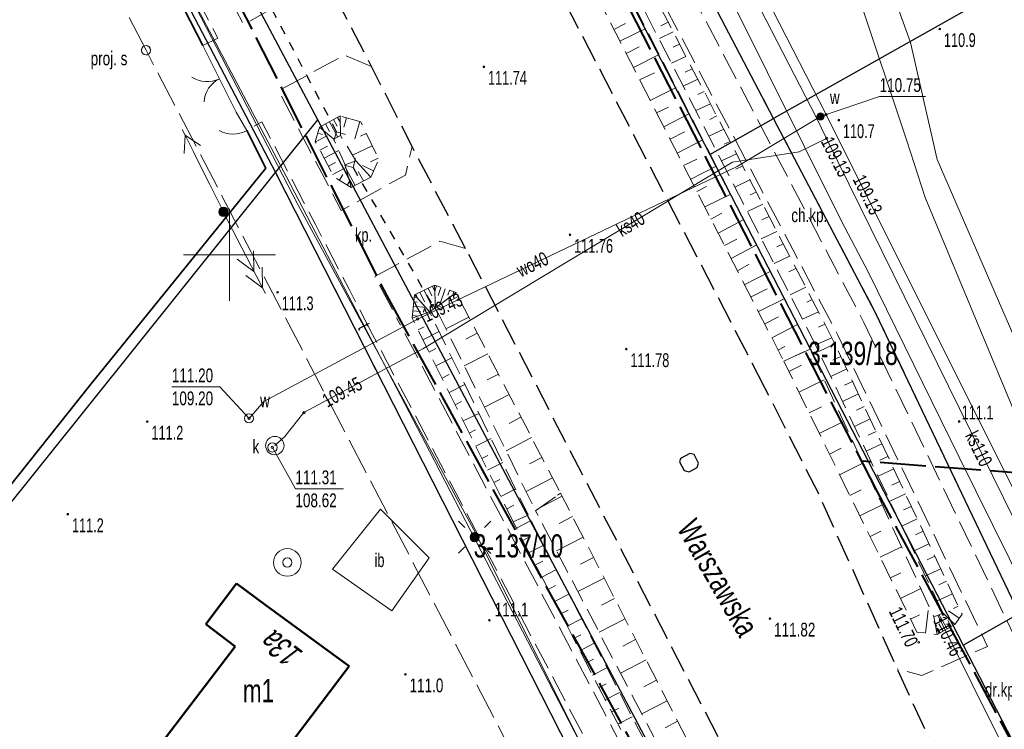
# Model space of a CAD drawing. Header units: metres. Extents: x 7531673 to 7533164, y 5721297 to 5724010.
# Tile 5 of 58: x 7533039 to 7533092, y 5721374 to 5721413. Entities that reach past the tile are written whole.
import ezdxf
from ezdxf.enums import TextEntityAlignment as Align

# ---------------------------------------------------------------- set-up
doc = ezdxf.new("R2010")
doc.units = ezdxf.units.M
for name, pattern in [('11', [3, 2.5, -0.5]), ('3_EGBB01', [0]), ('4_1', [0]), ('4_SUBP02_05', [0]), ('4_SUPE_01', [0]), ('4_SUPE_P_01', [2.5, 2, -0.5]), ('4_SUPK_01', [0]), ('4_SUPT_01', [0]), ('4_SUPW_01', [0]), ('GDE', [0]), ('GUK', [2, 1.5, -0.5]), ('GUZ', [1, 0.5, -0.5]), ('L_0_05', [1.75, 1.25, -0.5]), ('L_0_06', [2, 1.5, -0.5]), ('L_0_7E', [1, 0.5, -0.5])]:
    doc.linetypes.add(name, pattern=pattern)
doc.layers.get('0').update_dxf_attribs({"color": 252})
for name, color, linetype, lineweight in [('brama', 252, 'Continuous', 18), ('chodnik', 252, 'L_0_06', 18), ('Dzialki', 80, 'GDE', 30), ('EADTD_T_0', 252, 'Continuous', 25), ('EGBB_E_T_0', 252, 'Continuous', 25), ('EGBB_L_0', 252, '3_EGBB01', 50), ('furtka', 252, 'Continuous', 18), ('ib', 252, 'Continuous', 18), ('jezdnia', 252, 'L_0_06', 18), ('k', 252, 'Continuous', 18), ('kierunek_eN', 1, 'Continuous', 18), ('koj', 7, 'Continuous', 25), ('Kontury', 252, 'GUK', 18), ('KTCR_E_T_1', 252, 'Continuous', 15), ('KTJZ_E_T_0', 252, 'Continuous', 15), ('KTOK_L_4', 252, 'Continuous', 35), ('KTUL_E_T_0', 252, 'Continuous', 25), ('MPZP', 130, '11', 40), ('Numery_dzialek', 80, 'Continuous', 30), ('ogrodzenie', 7, 'L_0_15', 35), ('opis', 7, 'Continuous', 18), ('przepust', 252, 'L_0_7E', 35), ('RTPW_T_1', 252, 'Continuous', 15), ('skarpa', 252, 'L_0_05', 18), ('skarpa_nieumocniona', 252, 'L_0_05', 18), ('skarpa_umocniona', 252, 'Continuous', 18), ('SUBK_L_0', 24, '4_SUBP02_05', 18), ('SUPE_L_2', 240, '4_SUPE_01', 18), ('SUPE_L_3', 240, '4_SUPE_01', 18), ('SUPK_E_T_4', 24, 'Continuous', 15), ('SUPK_L_0', 24, '4_SUPK_01', 18), ('SUPK_L_4', 24, '4_SUPK_01', 18), ('SUPM_E_T_0', 7, 'Continuous', 15), ('SUPM_T_0', 7, 'Continuous', 15), ('SUPP_L_2', 240, '4_SUPE_P_01', 18), ('SUPT_E_T_0', 30, 'Continuous', 15), ('SUPT_L_0', 30, '4_SUPT_01', 18), ('SUPW_E_T_0', 150, 'Continuous', 15), ('SUPW_L_0', 150, '4_SUPW_01', 18), ('SUSM_T_3', 252, 'Continuous', 18), ('SUTK_T_0', 252, 'Continuous', 18), ('SUTW_T_0', 150, 'Continuous', 18), ('SUUK_E_T_3', 7, 'Continuous', 15), ('SUUK_T_4', 7, 'Continuous', 18), ('SUUW_E_T_10', 150, 'Continuous', 15), ('SUUW_E_T_5', 7, 'Continuous', 15), ('SUUW_T_1', 7, 'Continuous', 18), ('SUUW_T_3', 150, 'Continuous', 18), ('SUUW_T_7', 7, 'Continuous', 18), ('Uzytki', 252, 'GUZ', 18), ('wysokosci_naturalne', 7, 'Continuous', 18), ('wysokosci_sztuczne', 7, 'Continuous', 18)]:
    doc.layers.add(name, color=color, linetype=linetype, lineweight=lineweight)
doc.layers.add('przewód elektroenergetyczny niskiego napięcia (linia) - symbol', color=252, linetype='Continuous')
doc.styles.get("Standard").update_dxf_attribs({"font": 'arial.ttf'})
doc.linetypes.add('L_0_15', pattern='A,0.375,0.75,0.75,0.75,0.75,0.75,[1,113 e2 pomiar.shx,S=0.05,R=0,X=0,Y=0],0.75,0.75,0.75,0.75,0.375', length=7.5)

# ---------------------------------------------------------------- blocks, each defined once
blk = doc.blocks.new('2_RTPW02')
at = {"linetype": 'Continuous'}
blk.add_circle((0, 0), 0.045, dxfattribs=at)
blk = doc.blocks.new('4_SUSM_P_01')
at = {"linetype": 'Continuous'}
for start, end in [(149.4064, 210.4809), (30.0857, 90.1805), (269.3333, 330.3412)]:
    blk.add_arc((0, 0), 0.25, start, end, dxfattribs=at)
blk = doc.blocks.new('4_SUSM04_01')
at = {"linetype": 'Continuous'}
blk.add_circle((0, 0), 0.25, dxfattribs=at)
blk = doc.blocks.new('4_SUPS01_05')
at = {"linetype": 'Continuous'}
blk.add_circle((0, 0), 0.0625, dxfattribs=at)
blk = doc.blocks.new('4_SUPS01_08')
at = {"linetype": 'Continuous'}
blk.add_circle((0, 0), 0.0625, dxfattribs=at)
blk = doc.blocks.new('4_SUUS22_01')
at = {"linetype": 'Continuous'}
blk.add_circle((0, 0), 0.25, dxfattribs=at)
blk = doc.blocks.new('4_SUUS15_08')
at = {"linetype": 'Continuous'}
blk.add_circle((0, 0), 0.25, dxfattribs=at)
blk = doc.blocks.new('4_SUUS25')
at = {"linetype": 'Continuous'}
for radius in [0.2, 0.175, 0.15, 0.125, 0.1, 0.075, 0.05, 0.025, 0.00715]:
    blk.add_circle((0, 0), radius, dxfattribs=at)
blk = doc.blocks.new('4_SUUS13')
at = {"linetype": 'Continuous'}
for radius in [0.75, 0.25]:
    blk.add_circle((0, 0), radius, dxfattribs=at)
blk = doc.blocks.new('KTOK02_500')
at = {"color": 0, "linetype": 'Continuous', "lineweight": 13}
for centre, start, end in [((-3, 0), 0, 60.0184), ((3, 0), 119.9816, 180)]:
    blk.add_arc(centre, 3, start, end, dxfattribs=at)
blk = doc.blocks.new('KTOK04_500')
at = {"color": 0, "linetype": 'Continuous', "lineweight": 13}
blk.add_arc((3, 0), 3, 119.9816, 180, dxfattribs=at)
blk = doc.blocks.new('PE04')
at = {"color": 0, "linetype": 'Continuous', "lineweight": 13}
for p, q in [((0.65, 0), (0, 0)), ((0.65, 0), (1.65, 0)), ((1.65, 0), (2.65, 0)), ((2.65, 0), (3.65, 0)), ((3.65, 0), (4.65, 0)), ((4.65, 0), (3.784, 0.5)), ((4.65, 0), (3.784, -0.5)), ((4.65, 0), (5, 0))]:
    blk.add_line(p, q, dxfattribs=at)
blk = doc.blocks.new('PNN')
at = {"layer": 'przewód elektroenergetyczny niskiego napięcia (linia) - symbol', "color": 1, "linetype": 'Continuous', "lineweight": 18}
blk.add_blockref('PE04', (0, 0), dxfattribs=at)
blk = doc.blocks.new('L_0_7E_1')
at = {"color": 0, "linetype": 'Continuous', "lineweight": 13, "flags": 128}
for points in [[(0, 0), (-0.7, 0.7)], [(0, 0), (-0.7, -0.7)]]:
    blk.add_lwpolyline(points, dxfattribs=at)
blk = doc.blocks.new('L_0_7E_2')
at = {"color": 0, "linetype": 'Continuous', "lineweight": 13, "flags": 128}
for points in [[(0, 0), (-0.7, 0.7)], [(0, 0), (-0.7, -0.7)]]:
    blk.add_lwpolyline(points, dxfattribs=at)
blk = doc.blocks.new('SUSM04_01')
at = {"linetype": 'Continuous', "lineweight": 18, "true_color": 0xffffff}
blk.add_hatch(color=7, dxfattribs=at).paths.add_polyline_path([(0, -0.5, 1), (0, 0.5, 1)])
at = {"color": 0, "linetype": 'Continuous', "lineweight": 18}
blk.add_circle((0, 0), 0.5, dxfattribs=at)
blk = doc.blocks.new('RTPW01')
at = {"linetype": 'Continuous', "lineweight": 13}
blk.add_hatch(color=0, dxfattribs=at).paths.add_polyline_path([(0, -0.09, 1), (0, 0.09, 1)])
at = {"color": 0, "linetype": 'Continuous', "lineweight": 13}
blk.add_circle((0, 0), 0.0906, dxfattribs=at)
blk = doc.blocks.new('RTPW02')
at = {"linetype": 'Continuous', "lineweight": 13}
blk.add_hatch(color=0, dxfattribs=at).paths.add_polyline_path([(0, -0.09, 1), (0, 0.09, 1)])
at = {"color": 0, "linetype": 'Continuous', "lineweight": 13}
blk.add_circle((0, 0), 0.0906, dxfattribs=at)
blk = doc.blocks.new('SUSM01')
at = {"linetype": 'Continuous', "lineweight": 18, "true_color": 0xffffff}
blk.add_hatch(color=7, dxfattribs=at).paths.add_polyline_path([(0, -0.5, 1), (0, 0.5, 1)])
at = {"color": 0, "linetype": 'Continuous', "lineweight": 18, "flags": 128}
for points in [[(-1.06, 1.06), (-1.76, 1.76)], [(1.76, 1.76), (1.06, 1.06)], [(-1.74, -1.74), (-1.06, -1.06)], [(1.06, -1.06), (1.76, -1.76)]]:
    blk.add_lwpolyline(points, dxfattribs=at)
at = {"color": 0, "linetype": 'Continuous', "lineweight": 18}
blk.add_circle((0, 0), 0.5, dxfattribs=at)

msp = doc.modelspace()

# ---------------------------------------------------------------- linework, layer by layer
at = {"layer": 'brama', "color": 252, "linetype": 'Continuous', "lineweight": 18, "flags": 128}
msp.add_lwpolyline([(7533050.36, 5721407.76), (7533048.55, 5721411.38)], dxfattribs=at)
at = {"layer": 'chodnik', "color": 252, "lineweight": 18, "flags": 128}
for points in [[(7533034.84, 5721444.33), (7533036.18, 5721440.42), (7533050.77, 5721412.52), (7533054.3, 5721414.49), (7533054.78, 5721415.89)], [(7533048.55, 5721411.38), (7533049.37, 5721411.78), (7533034.8, 5721439.67), (7533032.51, 5721444.1)], [(7533071.27, 5721421.53), (7533084.49, 5721396.32), (7533084.49, 5721396.32), (7533084.49, 5721396.32)], [(7533069.95, 5721420.61), (7533083.07, 5721395.63), (7533083.07, 5721395.63), (7533083.07, 5721395.63)], [(7533057.73, 5721410.23), (7533056.25, 5721410.86), (7533052.68, 5721408.92), (7533056.08, 5721402.41), (7533059.57, 5721404.34), (7533059.93, 5721405.88)], [(7533057.78, 5721395.68), (7533056.52, 5721398.11), (7533054.68, 5721401.65), (7533051.77, 5721407.23), (7533050.94, 5721406.76)], [(7533062.84, 5721400.35), (7533061.43, 5721400.74), (7533057.91, 5721398.82), (7533059.2, 5721396.38)], [(7533094.98, 5721338.41), (7533094.53, 5721337.01), (7533091.24, 5721335.24), (7533084.43, 5721348.26), (7533073.4, 5721369.38), (7533059.2, 5721396.38)], [(7533083.07, 5721395.63), (7533091.21, 5721378.73), (7533087.63, 5721377.15), (7533086.3, 5721377.51)]]:
    msp.add_lwpolyline(points, dxfattribs=at)
at = {"layer": 'chodnik', "color": 252, "lineweight": 18}
for points in [[(7533084.49, 5721396.32), (7533092.62, 5721379.38), (7533094.8, 5721374.86), (7533095.51, 5721373.38), (7533097.69, 5721363.58), (7533100.71, 5721357.69), (7533102.04, 5721358.36), (7533105.76, 5721351.12), (7533104.44, 5721350.43), (7533106.72, 5721346), (7533116.27, 5721332.37), (7533119.699, 5721325.617)], [(7533099.687, 5721315.72), (7533092.67, 5721329.17), (7533089.87, 5721334.5), (7533083, 5721347.57), (7533071.98, 5721368.69), (7533057.78, 5721395.68)]]:
    msp.add_lwpolyline(points, dxfattribs=at)
at = {"layer": 'Dzialki'}
for p, q in [((7533054.81, 5721407.34), (7533035.93, 5721442.93)), ((7533033.86, 5721440.21), (7533052.5, 5721404.47)), ((7533120.367, 5721430.407), (7533079.58, 5721407.41)), ((7533079.58, 5721407.41), (7533068.79, 5721427.95)), ((7533066.17, 5721424.74), (7533076.12, 5721405.46)), ((7533052.5, 5721404.47), (7533054.81, 5721407.34)), ((7533074.52, 5721370.16), (7533054.81, 5721407.34)), ((7533076.12, 5721405.46), (7533079.58, 5721407.41)), ((7533085.14, 5721396.82), (7533079.58, 5721407.41)), ((7533076.12, 5721405.46), (7533089.88, 5721378.8)), ((7533023.77, 5721368.644), (7533052.5, 5721404.47)), ((7533052.5, 5721404.47), (7533071.68, 5721366.8)), ((7533092.92, 5721380.52), (7533085.14, 5721396.82)), ((7533089.88, 5721378.8), (7533092.92, 5721380.52)), ((7533089.88, 5721378.8), (7533093.56, 5721371.67))]:
    msp.add_line(p, q, dxfattribs=at)
at = {"layer": 'EGBB_L_0', "linetype": '3_EGBB01'}
for p, q in [((7533048.72, 5721379.94), (7533050.39, 5721382.14)), ((7533050.39, 5721382.14), (7533052, 5721380.96)), ((7533052, 5721380.96), (7533056.51, 5721377.66)), ((7533050.31, 5721378.73), (7533048.72, 5721379.94)), ((7533046.01, 5721373.07), (7533050.31, 5721378.73)), ((7533056.51, 5721377.66), (7533050.46, 5721369.69))]:
    msp.add_line(p, q, dxfattribs=at)
at = {"layer": 'furtka', "color": 252, "linetype": 'Continuous', "lineweight": 18, "flags": 128}
msp.add_lwpolyline([(7533050.94, 5721406.76), (7533050.36, 5721407.76)], dxfattribs=at)
at = {"layer": 'ib', "color": 252, "linetype": 'Continuous', "lineweight": 18, "flags": 128}
msp.add_lwpolyline([(7533058.21, 5721386.18), (7533055.6, 5721382.92), (7533058.83, 5721380.67), (7533060.86, 5721383.54)], close=True, dxfattribs=at)
at = {"layer": 'jezdnia', "color": 251, "lineweight": 30, "flags": 128}
for points in [[(7533062.84, 5721400.35), (7533059.93, 5721405.88), (7533057.73, 5721410.23), (7533054.78, 5721415.89), (7533041.92, 5721440.74)], [(7533079.11, 5721392.78), (7533079.11, 5721392.78), (7533065.83, 5721418.36), (7533065.83, 5721418.36), (7533065.83, 5721418.36)], [(7533093.28, 5721366.03), (7533089.86, 5721369.77), (7533089.21, 5721371.18), (7533086.3, 5721377.51), (7533082.01, 5721387.05), (7533079.11, 5721392.78)]]:
    msp.add_lwpolyline(points, dxfattribs=at)
at = {"layer": 'jezdnia', "color": 251, "lineweight": 30}
msp.add_lwpolyline([(7533105.156, 5721318.425), (7533104.35, 5721320.34), (7533098.76, 5721331.13), (7533094.98, 5721338.41), (7533088.62, 5721350.58), (7533077.48, 5721372.04), (7533062.84, 5721400.35)], dxfattribs=at)
at = {"layer": 'k', "linetype": 'Continuous', "lineweight": 18, "flags": 128}
for points in [[(7533050, 5721397.5), (7533050, 5721402.5)], [(7533047.5, 5721400), (7533052.5, 5721400)]]:
    msp.add_lwpolyline(points, dxfattribs=at)
at = {"layer": 'koj', "color": 251, "linetype": 'Continuous', "lineweight": 30, "flags": 128}
msp.add_lwpolyline([(7533075.02, 5721389.21), (7533074.52, 5721388.94), (7533074.46, 5721388.75), (7533074.72, 5721388.28), (7533074.98, 5721388.21), (7533075.43, 5721388.45), (7533075.5, 5721388.69), (7533075.26, 5721389.16)], close=True, dxfattribs=at)
at = {"layer": 'Kontury'}
for p, q in [((7533068.79, 5721427.95), (7533079.58, 5721407.41)), ((7533052.5, 5721404.47), (7533043.94, 5721420.88)), ((7533079.58, 5721407.41), (7533085.14, 5721396.82)), ((7533071.68, 5721366.8), (7533052.5, 5721404.47)), ((7533085.14, 5721396.82), (7533092.92, 5721380.52))]:
    msp.add_line(p, q, dxfattribs=at)
at = {"layer": 'KTOK_L_4'}
msp.add_line((7533042.4, 5721392.88), (7533037.98, 5721387.323), dxfattribs=at)
at = {"layer": 'MPZP'}
for points in [[(7533100.209, 5721359.276), (7533085.217, 5721387.131), (7533065.983, 5721424.632), (7533047.614, 5721463.173), (7533036.136, 5721484.73), (7533008.691, 5721536.768), (7533010.421, 5721539.277), (7533081.833, 5721504.077)], [(7533002.802, 5721408.38), (7533003.006, 5721408.6), (7533026.611, 5721439.22), (7533037.886, 5721438.575), (7533058.55, 5721397.779), (7533102.741, 5721317.23)], [(7533133.129, 5721406.009), (7533112.627, 5721394.465), (7533099.824, 5721387.63), (7533084.367, 5721388.789)]]:
    msp.add_lwpolyline(points, dxfattribs=at)
at = {"layer": 'ogrodzenie', "color": 252, "lineweight": 35, "flags": 128}
for points in [[(7533036.04, 5721412.04), (7533043.79, 5721420.67), (7533048.55, 5721411.38)], [(7533050.94, 5721406.76), (7533051.98, 5721404.72), (7533042.4, 5721392.88)]]:
    msp.add_lwpolyline(points, dxfattribs=at)
at = {"layer": 'przepust', "color": 24, "lineweight": 30, "flags": 128}
for points in [[(7533055.83, 5721406.68), (7533051.74, 5721414.44)], [(7533056.72, 5721404.75), (7533061, 5721397.33)]]:
    msp.add_lwpolyline(points, dxfattribs=at)
at = {"layer": 'skarpa', "color": 252, "lineweight": 18, "flags": 128}
for points in [[(7533069.07, 5721420.09), (7533069.77, 5721420.49), (7533082.75, 5721395.5), (7533081.86, 5721395.12), (7533081.86, 5721395.12)], [(7533067.52, 5721418.84), (7533068.73, 5721419.93), (7533081.56, 5721394.88), (7533080.13, 5721394.22), (7533080.13, 5721394.22)], [(7533061.21, 5721397.13), (7533062.32, 5721397.95), (7533068, 5721387.05), (7533066.64, 5721386.1), (7533066.64, 5721386.1)], [(7533059.94, 5721396.56), (7533060.88, 5721396.91), (7533066.24, 5721385.87), (7533065.43, 5721385.49), (7533065.43, 5721385.49)], [(7533081.86, 5721395.12), (7533082.75, 5721395.5), (7533089.82, 5721380.48), (7533089.42, 5721379.91), (7533088.79, 5721380.53)], [(7533080.13, 5721394.22), (7533081.56, 5721394.88), (7533088.29, 5721380.34), (7533088.46, 5721379.38), (7533087.37, 5721379.51)], [(7533091.5, 5721338.51), (7533092.4, 5721337.64), (7533093.08, 5721338.17), (7533087.19, 5721349.91), (7533076.07, 5721371.34), (7533068, 5721387.05), (7533066.64, 5721386.1), (7533074.86, 5721370.39), (7533086.01, 5721349.05)], [(7533090.5, 5721337.47), (7533091.34, 5721337.04), (7533091.17, 5721338.14), (7533085.58, 5721348.82), (7533074.4, 5721370.03), (7533066.24, 5721385.87), (7533065.43, 5721385.49), (7533073.69, 5721369.53), (7533084.87, 5721348.48)]]:
    msp.add_lwpolyline(points, close=True, dxfattribs=at)
at = {"layer": 'skarpa', "color": 252, "linetype": 'Continuous', "lineweight": 18}
for points in [[(7533070.894, 5721412.252), (7533071.524, 5721412.573)], [(7533071.226, 5721411.604), (7533072.636, 5721412.303)], [(7533073.849, 5721412.636), (7533073.441, 5721412.444)], [(7533074.122, 5721412.111), (7533073.372, 5721411.758)], [(7533071.568, 5721410.937), (7533072.268, 5721411.312)], [(7533074.468, 5721411.445), (7533074.127, 5721411.284)], [(7533071.955, 5721410.181), (7533073.359, 5721410.891)], [(7533074.814, 5721410.779), (7533074.029, 5721410.409)], [(7533075.16, 5721410.112), (7533074.769, 5721409.928)], [(7533072.297, 5721409.513), (7533073.096, 5721409.9)], [(7533075.455, 5721409.545), (7533074.662, 5721409.172)], [(7533072.877, 5721408.38), (7533074.278, 5721409.098)], [(7533075.801, 5721408.879), (7533075.463, 5721408.72)], [(7533073.219, 5721407.712), (7533073.865, 5721408.025)], [(7533076.147, 5721408.213), (7533075.352, 5721407.839)], [(7533073.606, 5721406.958), (7533075.004, 5721407.68)], [(7533076.493, 5721407.547), (7533076.105, 5721407.364)], [(7533076.866, 5721406.829), (7533076.059, 5721406.444)], [(7533073.948, 5721406.29), (7533074.732, 5721406.678)], [(7533074.339, 5721405.528), (7533075.74, 5721406.244)], [(7533077.212, 5721406.163), (7533076.884, 5721406.009)], [(7533074.68, 5721404.86), (7533075.401, 5721405.198)], [(7533077.558, 5721405.497), (7533076.743, 5721405.111)], [(7533075.05, 5721404.096), (7533076.451, 5721404.819)], [(7533077.903, 5721404.831), (7533077.526, 5721404.653)], [(7533075.409, 5721403.438), (7533075.93, 5721403.712)], [(7533078.293, 5721404.081), (7533077.473, 5721403.685)], [(7533075.833, 5721402.609), (7533077.248, 5721403.299)], [(7533078.638, 5721403.416), (7533078.304, 5721403.259)], [(7533078.984, 5721402.75), (7533078.152, 5721402.359)], [(7533076.174, 5721401.943), (7533076.768, 5721402.273)], [(7533079.33, 5721402.084), (7533078.945, 5721401.903)], [(7533076.562, 5721401.187), (7533077.954, 5721401.92)], [(7533079.755, 5721401.266), (7533078.911, 5721400.877)], [(7533076.904, 5721400.519), (7533077.579, 5721400.863)], [(7533077.276, 5721399.809), (7533078.66, 5721400.542)], [(7533080.102, 5721400.599), (7533079.76, 5721400.438)], [(7533080.448, 5721399.933), (7533079.6, 5721399.532)], [(7533077.609, 5721399.137), (7533078.242, 5721399.495)], [(7533077.986, 5721398.376), (7533079.399, 5721399.1)], [(7533080.794, 5721399.267), (7533080.401, 5721399.082)], [(7533081.327, 5721398.24), (7533080.47, 5721397.833)], [(7533078.32, 5721397.704), (7533079.22, 5721398.16)], [(7533078.765, 5721396.926), (7533080.156, 5721397.621)], [(7533081.672, 5721397.575), (7533081.381, 5721397.438)], [(7533082.018, 5721396.909), (7533081.153, 5721396.501)], [(7533063.011, 5721396.623), (7533061.773, 5721395.987)], [(7533079.098, 5721396.254), (7533079.838, 5721396.628)], [(7533079.475, 5721395.494), (7533080.879, 5721396.21)], [(7533082.364, 5721396.242), (7533082.023, 5721396.082)], [(7533060.254, 5721395.928), (7533060.58, 5721396.097)], [(7533060.52, 5721395.391), (7533061.399, 5721395.842)], [(7533063.471, 5721395.741), (7533062.848, 5721395.421)], [(7533060.853, 5721394.719), (7533061.224, 5721394.911)], [(7533064.049, 5721394.633), (7533062.764, 5721393.973)], [(7533079.809, 5721394.822), (7533080.187, 5721395.018)], [(7533061.225, 5721393.97), (7533062.091, 5721394.415)], [(7533061.558, 5721393.298), (7533061.947, 5721393.499)], [(7533064.628, 5721393.521), (7533064.015, 5721393.206)], [(7533061.942, 5721392.523), (7533062.797, 5721392.962)], [(7533065.206, 5721392.412), (7533063.87, 5721391.726)], [(7533062.275, 5721391.851), (7533062.613, 5721392.026)], [(7533062.706, 5721390.982), (7533063.56, 5721391.39)], [(7533065.848, 5721391.18), (7533065.2, 5721390.848)], [(7533063.039, 5721390.312), (7533063.385, 5721390.491)], [(7533063.389, 5721389.605), (7533064.22, 5721390.032)], [(7533066.425, 5721390.072), (7533065.036, 5721389.359)], [(7533063.722, 5721388.934), (7533064.041, 5721389.099)], [(7533064.035, 5721388.303), (7533064.854, 5721388.724)], [(7533066.987, 5721388.994), (7533066.32, 5721388.652)], [(7533064.368, 5721387.631), (7533064.704, 5721387.805)], [(7533067.564, 5721387.886), (7533066.129, 5721387.148)], [(7533064.745, 5721386.871), (7533065.552, 5721387.287)], [(7533065.079, 5721386.199), (7533065.457, 5721386.395)]]:
    msp.add_lwpolyline(points, dxfattribs=at)
at = {"layer": 'skarpa', "color": 252, "linetype": 'Continuous', "lineweight": 18, "flags": 128}
for points in [[(7533062.434, 5721397.732), (7533061.92, 5721397.468)], [(7533082.91, 5721395.161), (7533082.036, 5721394.749)], [(7533080.403, 5721393.666), (7533081.103, 5721394.01)], [(7533083.229, 5721394.482), (7533082.793, 5721394.277)], [(7533083.549, 5721393.804), (7533082.68, 5721393.395)], [(7533080.955, 5721392.544), (7533082.328, 5721393.22)], [(7533083.868, 5721393.125), (7533083.435, 5721392.921)], [(7533084.187, 5721392.446), (7533083.323, 5721392.04)], [(7533081.507, 5721391.423), (7533082.18, 5721391.754)], [(7533084.507, 5721391.768), (7533084.076, 5721391.565)], [(7533082.059, 5721390.301), (7533083.379, 5721390.951)], [(7533084.826, 5721391.089), (7533083.967, 5721390.685)], [(7533085.146, 5721390.411), (7533084.717, 5721390.209)], [(7533085.465, 5721389.732), (7533084.61, 5721389.33)], [(7533082.611, 5721389.18), (7533083.257, 5721389.498)], [(7533083.163, 5721388.058), (7533084.429, 5721388.681)], [(7533085.784, 5721389.053), (7533085.358, 5721388.853)], [(7533086.104, 5721388.375), (7533085.254, 5721387.975)], [(7533086.423, 5721387.696), (7533085.999, 5721387.497)], [(7533083.715, 5721386.936), (7533084.335, 5721387.242)], [(7533086.743, 5721387.018), (7533085.897, 5721386.62)], [(7533068.081, 5721386.893), (7533066.926, 5721386.3)], [(7533084.267, 5721385.815), (7533085.48, 5721386.412)], [(7533087.062, 5721386.339), (7533086.641, 5721386.141)], [(7533065.602, 5721385.157), (7533066.396, 5721385.568)], [(7533068.652, 5721385.781), (7533067.925, 5721385.408)], [(7533087.381, 5721385.661), (7533086.541, 5721385.265)], [(7533084.819, 5721384.693), (7533085.412, 5721384.985)], [(7533087.701, 5721384.982), (7533087.282, 5721384.785)], [(7533065.947, 5721384.491), (7533066.343, 5721384.696)], [(7533069.223, 5721384.669), (7533067.777, 5721383.926)], [(7533066.292, 5721383.825), (7533067.083, 5721384.234)], [(7533085.371, 5721383.572), (7533086.53, 5721384.142)], [(7533088.02, 5721384.303), (7533087.185, 5721383.91)], [(7533066.637, 5721383.159), (7533067.031, 5721383.363)], [(7533069.794, 5721383.557), (7533069.075, 5721383.188)], [(7533088.34, 5721383.625), (7533087.923, 5721383.429)], [(7533066.981, 5721382.493), (7533067.77, 5721382.901)], [(7533085.923, 5721382.45), (7533086.489, 5721382.729)], [(7533088.659, 5721382.946), (7533087.828, 5721382.555)], [(7533070.365, 5721382.445), (7533068.936, 5721381.711)], [(7533088.979, 5721382.268), (7533088.564, 5721382.073)], [(7533067.326, 5721381.827), (7533067.72, 5721382.03)], [(7533086.475, 5721381.329), (7533087.58, 5721381.873)], [(7533067.671, 5721381.16), (7533068.457, 5721381.567)], [(7533070.936, 5721381.333), (7533070.226, 5721380.969)], [(7533089.298, 5721381.589), (7533088.472, 5721381.2)], [(7533068.015, 5721380.494), (7533068.408, 5721380.697)], [(7533087.839, 5721379.454), (7533087.986, 5721380.679)], [(7533089.662, 5721380.256), (7533089.086, 5721380.66)], [(7533089.617, 5721380.91), (7533089.352, 5721380.785)], [(7533068.36, 5721379.828), (7533069.144, 5721380.234)], [(7533071.508, 5721380.222), (7533070.095, 5721379.496)], [(7533087.027, 5721380.207), (7533087.506, 5721380.443)], [(7533068.705, 5721379.162), (7533069.096, 5721379.365)], [(7533072.079, 5721379.11), (7533071.377, 5721378.749)], [(7533069.05, 5721378.496), (7533069.83, 5721378.9)], [(7533069.394, 5721377.83), (7533069.784, 5721378.032)], [(7533072.65, 5721377.998), (7533071.254, 5721377.281)], [(7533069.739, 5721377.164), (7533070.517, 5721377.567)], [(7533073.221, 5721376.886), (7533072.528, 5721376.53)], [(7533070.084, 5721376.498), (7533070.472, 5721376.699)], [(7533070.429, 5721375.832), (7533071.204, 5721376.233)], [(7533073.792, 5721375.774), (7533072.413, 5721375.066)], [(7533070.773, 5721375.166), (7533071.161, 5721375.366)], [(7533071.118, 5721374.5), (7533071.891, 5721374.9)], [(7533074.363, 5721374.662), (7533073.678, 5721374.31)]]:
    msp.add_lwpolyline(points, dxfattribs=at)
at = {"layer": 'skarpa_nieumocniona', "color": 252, "lineweight": 18, "flags": 128}
for points in [[(7533056.03, 5721407.55), (7533056.04, 5721406.49), (7533056.88, 5721405.11), (7533057.68, 5721404.23), (7533058.12, 5721405.17), (7533057.14, 5721407.23)], [(7533054.89, 5721406.94), (7533055.67, 5721406.28), (7533056.3, 5721404.89), (7533056.62, 5721403.66), (7533055.69, 5721404.23), (7533054.67, 5721406.15)], [(7533061.14, 5721398.35), (7533061.21, 5721397.13), (7533062.32, 5721397.95)], [(7533060.07, 5721397.83), (7533059.94, 5721396.56), (7533060.88, 5721396.91)]]:
    msp.add_lwpolyline(points, close=True, dxfattribs=at)
at = {"layer": 'skarpa_nieumocniona', "color": 252, "linetype": 'Continuous', "lineweight": 18, "flags": 128}
for points in [[(7533056.366, 5721407.453), (7533056.219, 5721406.945)], [(7533057.086, 5721407.245), (7533056.816, 5721406.307)], [(7533054.677, 5721406.137), (7533055.313, 5721406.475)], [(7533054.8, 5721406.617), (7533055.056, 5721406.546)], [(7533057.438, 5721406.603), (7533057.127, 5721406.455)], [(7533054.912, 5721405.695), (7533055.324, 5721405.914)], [(7533057.76, 5721405.926), (7533056.693, 5721405.418)], [(7533055.146, 5721405.254), (7533055.943, 5721405.677)], [(7533058.083, 5721405.249), (7533057.662, 5721405.049)], [(7533055.381, 5721404.812), (7533055.765, 5721405.017)], [(7533055.615, 5721404.371), (7533056.336, 5721404.753)], [(7533057.839, 5721404.57), (7533057.242, 5721404.849)], [(7533055.981, 5721404.052), (7533056.169, 5721404.36)], [(7533056.407, 5721403.791), (7533056.533, 5721403.996)], [(7533061.255, 5721398.311), (7533061.159, 5721398.026)], [(7533060.057, 5721397.706), (7533060.192, 5721397.692)], [(7533061.491, 5721398.231), (7533061.344, 5721397.796)], [(7533061.728, 5721398.151), (7533061.44, 5721397.3)], [(7533061.965, 5721398.07), (7533061.878, 5721397.815)], [(7533062.202, 5721397.99), (7533062.144, 5721397.82)], [(7533060.006, 5721397.208), (7533060.678, 5721397.14)], [(7533060.032, 5721397.457), (7533060.233, 5721397.436)], [(7533059.955, 5721396.711), (7533060.261, 5721396.68)], [(7533059.981, 5721396.96), (7533060.386, 5721396.918)]]:
    msp.add_lwpolyline(points, dxfattribs=at)
at = {"layer": 'skarpa_umocniona', "color": 252, "linetype": 'Continuous', "lineweight": 18, "flags": 128}
for points in [[(7533054.89, 5721406.94), (7533056.03, 5721407.55), (7533056.04, 5721406.49), (7533055.67, 5721406.28)], [(7533056.88, 5721405.11), (7533056.3, 5721404.89), (7533056.62, 5721403.66), (7533057.68, 5721404.23)], [(7533061.14, 5721398.35), (7533060.07, 5721397.83), (7533060.88, 5721396.91), (7533061.21, 5721397.13)], [(7533088.79, 5721380.53), (7533088.29, 5721380.34), (7533088.46, 5721379.38), (7533089.42, 5721379.91)]]:
    msp.add_lwpolyline(points, close=True, dxfattribs=at)
for points in [[(7533055.661, 5721407.353), (7533055.85, 5721407.001)], [(7533055.882, 5721407.471), (7533056.033, 5721407.188)], [(7533055, 5721406.999), (7533055.149, 5721406.721)], [(7533055.221, 5721407.117), (7533055.444, 5721406.7)], [(7533055.441, 5721407.235), (7533055.886, 5721406.403)], [(7533056.84, 5721403.778), (7533056.354, 5721404.683)], [(7533057.281, 5721404.015), (7533057.002, 5721404.533)], [(7533061.028, 5721398.295), (7533061.159, 5721398.026)], [(7533060.128, 5721397.858), (7533060.23, 5721397.648)], [(7533060.353, 5721397.968), (7533060.602, 5721397.455)], [(7533060.578, 5721398.077), (7533061.08, 5721397.043)], [(7533060.803, 5721398.186), (7533060.999, 5721397.782)], [(7533089.007, 5721379.682), (7533088.583, 5721380.451)], [(7533089.226, 5721379.803), (7533089.046, 5721380.129)], [(7533088.569, 5721379.44), (7533088.393, 5721379.761)], [(7533088.788, 5721379.561), (7533088.567, 5721379.961)]]:
    msp.add_lwpolyline(points, dxfattribs=at)
at = {"layer": 'SUBK_L_0', "linetype": '4_SUBP02_05'}
msp.add_circle((7533052.47, 5721389.64), 0.5, dxfattribs=at)
at = {"layer": 'SUPE_L_2', "linetype": '4_SUPE_01'}
for p, q in [((7533049.657, 5721402.343), (7533051.956, 5721397.903)), ((7533051.32, 5721400.22), (7533051.335, 5721399.102)), ((7533050.432, 5721399.76), (7533051.335, 5721399.102)), ((7533051.779, 5721399.332), (7533051.795, 5721398.214)), ((7533050.891, 5721398.872), (7533051.795, 5721398.214))]:
    msp.add_line(p, q, dxfattribs=at)
at = {"layer": 'SUPE_L_3', "linetype": '4_SUPE_01'}
for p, q in [((7533044.11, 5721421.37), (7533053.72, 5721402.73)), ((7533053.72, 5721402.73), (7533063.4, 5721384.87)), ((7533063.4, 5721384.87), (7533073.57, 5721364.5))]:
    msp.add_line(p, q, dxfattribs=at)
at = {"layer": 'SUPK_L_0', "linetype": '4_SUPK_01'}
msp.add_line((7533096.86, 5721363.69), (7533088.52, 5721380.39), dxfattribs=at)
at = {"layer": 'SUPK_L_0', "linetype": '4_1'}
msp.add_line((7533096.86, 5721363.69), (7533088.52, 5721380.39), dxfattribs=at)
at = {"layer": 'SUPK_L_4', "linetype": '4_SUPK_01'}
for p, q in [((7533081.91, 5721407.44), (7533068.99, 5721432.62)), ((7533082.46, 5721406.33), (7533081.91, 5721407.44)), ((7533080.97, 5721405.6), (7533082.46, 5721406.33)), ((7533097.61, 5721375.53), (7533082.46, 5721406.33)), ((7533077.35, 5721405.03), (7533080.97, 5721405.6)), ((7533060.51, 5721394.89), (7533077.35, 5721405.03)), ((7533054.05, 5721391.43), (7533060.51, 5721394.89)), ((7533053.02, 5721390.14), (7533054.05, 5721391.43)), ((7533052.47, 5721389.64), (7533053.02, 5721390.14))]:
    msp.add_line(p, q, dxfattribs=at)
at = {"layer": 'SUPK_L_4', "linetype": '4_1'}
for p, q in [((7533081.91, 5721407.44), (7533068.99, 5721432.62)), ((7533082.46, 5721406.33), (7533081.91, 5721407.44)), ((7533080.97, 5721405.6), (7533082.46, 5721406.33)), ((7533097.61, 5721375.53), (7533082.46, 5721406.33)), ((7533077.35, 5721405.03), (7533080.97, 5721405.6)), ((7533060.51, 5721394.89), (7533077.35, 5721405.03)), ((7533054.05, 5721391.43), (7533060.51, 5721394.89)), ((7533053.02, 5721390.14), (7533054.05, 5721391.43)), ((7533052.47, 5721389.64), (7533053.02, 5721390.14))]:
    msp.add_line(p, q, dxfattribs=at)
at = {"layer": 'SUPP_L_2', "linetype": '4_SUPE_P_01'}
for p, q in [((7533045.47, 5721411.12), (7533024.55, 5721452.11)), ((7533045.47, 5721411.12), (7533024.55, 5721452.11)), ((7533066.68, 5721370.43), (7533045.47, 5721411.12)), ((7533066.68, 5721370.43), (7533045.47, 5721411.12))]:
    msp.add_line(p, q, dxfattribs=at)
at = {"layer": 'SUPT_L_0', "linetype": '4_SUPT_01'}
for p, q in [((7533082.46, 5721424.17), (7533087.02, 5721411.54)), ((7533080.93, 5721423.85), (7533086.82, 5721406.2)), ((7533083.26, 5721401.83), (7533076.27, 5721415.89)), ((7533048.09, 5721413.73), (7533053.1, 5721404.24)), ((7533087.02, 5721411.54), (7533088.46, 5721405.18)), ((7533086.82, 5721406.2), (7533087.82, 5721403.12)), ((7533088.46, 5721405.18), (7533092.63, 5721395.58)), ((7533053.1, 5721404.24), (7533060.88, 5721389.33)), ((7533087.82, 5721403.12), (7533092.67, 5721391.45)), ((7533084.74, 5721399.05), (7533083.26, 5721401.83)), ((7533089.66, 5721389.01), (7533084.74, 5721399.05)), ((7533060.88, 5721389.33), (7533072.42, 5721367.02)), ((7533094.31, 5721379.6), (7533089.66, 5721389.01))]:
    msp.add_line(p, q, dxfattribs=at)
at = {"layer": 'SUPW_L_0', "linetype": '4_SUPW_01'}
for p, q in [((7533069.2, 5721433.51), (7533082.43, 5721407.62)), ((7533077.6, 5721404.8), (7533082.13, 5721407.52)), ((7533082.13, 5721407.52), (7533082.43, 5721407.62)), ((7533082.43, 5721407.62), (7533097.84, 5721376.78)), ((7533060.23, 5721396.51), (7533077.6, 5721404.8)), ((7533051.87, 5721392.03), (7533060.23, 5721396.51)), ((7533051.07, 5721391.12), (7533051.87, 5721392.03))]:
    msp.add_line(p, q, dxfattribs=at)
at = {"layer": 'SUPW_L_0', "linetype": '4_1'}
for p, q in [((7533069.2, 5721433.51), (7533082.43, 5721407.62)), ((7533077.6, 5721404.8), (7533082.13, 5721407.52)), ((7533082.13, 5721407.52), (7533082.43, 5721407.62)), ((7533082.43, 5721407.62), (7533097.84, 5721376.78)), ((7533060.23, 5721396.51), (7533077.6, 5721404.8)), ((7533051.87, 5721392.03), (7533060.23, 5721396.51)), ((7533051.07, 5721391.12), (7533051.87, 5721392.03))]:
    msp.add_line(p, q, dxfattribs=at)
at = {"layer": 'SUTK_T_0', "linetype": 'Continuous'}
for p, q in [((7533052.34, 5721389.54), (7533053.59, 5721387.29)), ((7533053.59, 5721387.29), (7533056.196, 5721387.29))]:
    msp.add_line(p, q, dxfattribs=at)
at = {"layer": 'SUTW_T_0', "linetype": 'Continuous'}
for p, q in [((7533082.13, 5721407.52), (7533085.34, 5721408.6)), ((7533085.34, 5721408.6), (7533087.837, 5721408.6)), ((7533046.874, 5721392.83), (7533049.48, 5721392.83)), ((7533051.07, 5721391.12), (7533049.48, 5721392.83))]:
    msp.add_line(p, q, dxfattribs=at)
at = {"layer": 'Uzytki'}
for p, q in [((7533052.5, 5721404.47), (7533035.39, 5721437.28)), ((7533079.58, 5721407.41), (7533068.79, 5721427.95)), ((7533085.14, 5721396.82), (7533079.58, 5721407.41)), ((7533071.68, 5721366.8), (7533052.5, 5721404.47)), ((7533092.92, 5721380.52), (7533085.14, 5721396.82))]:
    msp.add_line(p, q, dxfattribs=at)
at = {"layer": 'wysokosci_naturalne', "color": 252}
for p in [(7533088.61, 5721412.27), (7533083.12, 5721407.32), (7533052.62, 5721397.97), (7533045.54, 5721390.94), (7533089.66, 5721390.95), (7533041.22, 5721385.91)]:
    msp.add_point(p, dxfattribs=at)
at = {"layer": 'wysokosci_sztuczne', "color": 252}
for p in [(7533063.83, 5721410.22), (7533068.51, 5721401.09), (7533071.57, 5721394.88)]:
    msp.add_point(p, dxfattribs=at)

# ---------------------------------------------------------------- block references
at = {"color": 252, "linetype": 'Continuous', "xscale": 0.5, "yscale": 0.5, "zscale": 0.5}
for name, p in [('SUSM04_01', (7533049.68, 5721402.34)), ('RTPW01', (7533064.13, 5721380.15)), ('RTPW02', (7533079.38, 5721380.24)), ('RTPW01', (7533059.57, 5721377.21))]:
    msp.add_blockref(name, p, dxfattribs=at)
at = {"color": 240, "linetype": 'Continuous', "xscale": 0.5, "yscale": 0.5, "zscale": 0.5}
msp.add_blockref('SUSM01', (7533063.33, 5721384.66), dxfattribs=at)
at = {"layer": 'brama', "color": 252, "linetype": 'Continuous', "xscale": 0.5, "yscale": 0.5, "zscale": 0.5, "rotation": 116.57}
msp.add_blockref('KTOK02_500', (7533049.455, 5721409.57), dxfattribs=at)
at = {"layer": 'furtka', "color": 252, "linetype": 'Continuous', "xscale": 0.4999999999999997, "yscale": 0.4999999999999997, "zscale": 0.4999999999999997, "rotation": 120.11}
msp.add_blockref('KTOK04_500', (7533050.94, 5721406.76), dxfattribs=at)
at = {"layer": 'kierunek_eN', "color": 1, "linetype": 'Continuous', "rotation": 116.59}
msp.add_blockref('PNN', (7533049.68, 5721402.34), dxfattribs=at)
at = {"layer": 'przepust', "color": 252, "linetype": 'Continuous'}
for p, xscale, yscale, zscale, rotation in [((7533055.83, 5721406.68), 0.5, 0.5, 0.5, 117.79), ((7533056.72, 5721404.75), 0.4999999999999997, 0.4999999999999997, 0.4999999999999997, 299.98)]:
    msp.add_blockref('L_0_7E_1', p, dxfattribs=dict(at, xscale=xscale, yscale=yscale, zscale=zscale, rotation=rotation))
at = {"layer": 'przepust', "color": 24, "linetype": 'Continuous', "lineweight": 50, "xscale": 0.5, "yscale": 0.5, "zscale": 0.5, "rotation": 119.98}
msp.add_blockref('L_0_7E_2', (7533061, 5721397.33), dxfattribs=at)
at = {"layer": 'RTPW_T_1'}
msp.add_blockref('2_RTPW02', (7533087.47, 5721378.95), dxfattribs=at)
at = {"layer": 'SUPM_T_0'}
msp.add_blockref('4_SUSM_P_01', (7533045.47, 5721411.12), dxfattribs=at)
at = {"layer": 'SUSM_T_3'}
msp.add_blockref('4_SUSM04_01', (7533045.47, 5721411.12), dxfattribs=at)
at = {"layer": 'SUTK_T_0'}
for p in [(7533082.46, 5721406.33), (7533054.05, 5721391.43), (7533052.34, 5721389.54), (7533088.63, 5721380.17)]:
    msp.add_blockref('4_SUPS01_05', p, dxfattribs=at)
at = {"layer": 'SUTW_T_0'}
for p in [(7533082.13, 5721407.52), (7533082.43, 5721407.62), (7533060.23, 5721396.51), (7533051.07, 5721391.12)]:
    msp.add_blockref('4_SUPS01_08', p, dxfattribs=at)
at = {"layer": 'SUUK_T_4'}
msp.add_blockref('4_SUUS22_01', (7533052.34, 5721389.54), dxfattribs=at)
at = {"layer": 'SUUW_T_1'}
msp.add_blockref('4_SUUS13', (7533053.15, 5721383.29), dxfattribs=at)
at = {"layer": 'SUUW_T_3'}
msp.add_blockref('4_SUUS15_08', (7533051.07, 5721391.12), dxfattribs=at)
at = {"layer": 'SUUW_T_7'}
msp.add_blockref('4_SUUS25', (7533082.13, 5721407.52), dxfattribs=at)
at = {"layer": 'wysokosci_naturalne', "color": 252, "linetype": 'Continuous', "xscale": 0.5, "yscale": 0.5, "zscale": 0.5}
for p in [(7533088.61, 5721412.27), (7533083.12, 5721407.32), (7533052.62, 5721397.97), (7533045.54, 5721390.94), (7533089.66, 5721390.95), (7533041.22, 5721385.91)]:
    msp.add_blockref('RTPW01', p, dxfattribs=at)
at = {"layer": 'wysokosci_sztuczne', "color": 252, "linetype": 'Continuous', "xscale": 0.5, "yscale": 0.5, "zscale": 0.5}
for p in [(7533063.83, 5721410.22), (7533068.51, 5721401.09), (7533071.57, 5721394.88)]:
    msp.add_blockref('RTPW02', p, dxfattribs=at)

# ---------------------------------------------------------------- texts
at = {"layer": 'EADTD_T_0', "oblique": 15, "width": 0.7}
msp.add_text('13a', height=1.25, rotation=142.34, dxfattribs=at).set_placement((7533053.27, 5721379.03), align=Align.CENTER)
at = {"layer": 'EGBB_E_T_0', "width": 0.7}
msp.add_text('m1', height=1.25, dxfattribs=at).set_placement((7533051.583, 5721376.324), align=Align.MIDDLE)
at = {"layer": 'KTCR_E_T_1', "width": 0.7}
msp.add_text('ch.kp.', height=0.75, dxfattribs=at).set_placement((7533080.54, 5721401.78))
at = {"layer": 'KTJZ_E_T_0', "width": 0.7}
msp.add_text('dr.kp.', height=0.75, dxfattribs=at).set_placement((7533091.06, 5721376))
at = {"layer": 'KTUL_E_T_0', "width": 0.7}
msp.add_text('Warszawska', height=1.25, rotation=299.8535, dxfattribs=at).set_placement((7533076.581, 5721382.468), align=Align.MIDDLE)
at = {"layer": 'Numery_dzialek', "width": 0.7}
for s, p in [('3-139/18', (7533081.46, 5721395.28)), ('3-137/10', (7533063.28, 5721384.82))]:
    msp.add_text(s, height=1.26, dxfattribs=at).set_placement(p, align=Align.TOP_LEFT)
at = {"layer": 'opis', "color": 252, "lineweight": 15, "width": 0.66}
for s, p in [('kp.', (7533056.83, 5721400.71)), ('ib', (7533057.89, 5721383.04))]:
    msp.add_text(s, height=0.75, dxfattribs=at).set_placement(p)
at = {"layer": 'RTPW_T_1', "width": 0.7}
msp.add_text('111.70', height=0.75, rotation=295.8, dxfattribs=at).set_placement((7533087.47, 5721378.95), align=Align.TOP_RIGHT)
at = {"layer": 'SUPK_E_T_4', "width": 0.7}
for s, rotation, p in [('ks40', 31.05, (7533071.8, 5721401.69)), ('ks110', 296.19, (7533090.75, 5721389.48))]:
    msp.add_text(s, height=0.75, rotation=rotation, dxfattribs=at).set_placement(p, align=Align.MIDDLE)
at = {"layer": 'SUPM_E_T_0', "color": 240, "width": 0.7}
msp.add_text('proj. s', height=0.75, dxfattribs=at).set_placement((7533042.46, 5721410.3))
at = {"layer": 'SUPT_E_T_0', "width": 0.7}
msp.add_text('t', height=0.75, rotation=297.56, dxfattribs=at).set_placement((7533057.33, 5721396.13), align=Align.MIDDLE)
at = {"layer": 'SUPW_E_T_0', "width": 0.7}
msp.add_text('wo40', height=0.75, rotation=25.51, dxfattribs=at).set_placement((7533066.47, 5721399.49), align=Align.MIDDLE)
at = {"layer": 'SUTK_T_0', "width": 0.7}
for s, rotation, p in [('109.13', 297.17, (7533082.46, 5721406.33)), ('110.46', 296.54, (7533088.57, 5721380.29))]:
    msp.add_text(s, height=0.75, rotation=rotation, dxfattribs=at).set_placement(p, align=Align.MIDDLE_LEFT)
msp.add_text('109.45', height=0.75, rotation=28.17, dxfattribs=at).set_placement((7533056.13, 5721392.55), align=Align.MIDDLE)
for s, p in [('111.31', (7533053.59, 5721388.29)), ('108.62', (7533053.59, 5721387.04))]:
    msp.add_text(s, height=0.75, dxfattribs=at).set_placement(p, align=Align.TOP_LEFT)
at = {"layer": 'SUTW_T_0', "width": 0.7}
msp.add_text('110.75', height=0.75, dxfattribs=at).set_placement((7533085.34, 5721408.85))
msp.add_text('109.13', height=0.75, rotation=296.39, dxfattribs=at).set_placement((7533084.19, 5721404.28), align=Align.MIDDLE_LEFT)
msp.add_text('109.43', height=0.75, rotation=25.51, dxfattribs=at).set_placement((7533061.58, 5721397.15), align=Align.MIDDLE)
for s, p in [('111.20', (7533046.874, 5721393.83)), ('109.20', (7533046.874, 5721392.58))]:
    msp.add_text(s, height=0.75, dxfattribs=at).set_placement(p, align=Align.TOP_LEFT)
at = {"layer": 'SUUK_E_T_3', "width": 0.7}
msp.add_text('k', height=0.75, dxfattribs=at).set_placement((7533051.26, 5721389.21))
at = {"layer": 'SUUW_E_T_10', "width": 0.7}
msp.add_text('w', height=0.75, dxfattribs=at).set_placement((7533051.67, 5721391.72))
at = {"layer": 'SUUW_E_T_5', "color": 150, "width": 0.7}
msp.add_text('w', height=0.75, dxfattribs=at).set_placement((7533082.64, 5721408.19))
at = {"layer": 'wysokosci_naturalne', "color": 252, "lineweight": 15}
for s, width, p in [('110.9', 0.66, (7533088.835, 5721411.295)), ('110.7', 0.66, (7533083.345, 5721406.345)), ('111.3', 0.66, (7533052.845, 5721396.995)), ('111.1', 0.66, (7533089.798, 5721391.065)), ('111.2', 0.66, (7533045.765, 5721389.965)), ('111.2', 0.66, (7533041.445, 5721384.935)), ('111.1', 0.7, (7533064.419, 5721380.356)), ('111.0', 0.7, (7533059.795, 5721376.235))]:
    msp.add_text(s, height=0.75, dxfattribs=dict(at, width=width)).set_placement(p)
at = {"layer": 'wysokosci_sztuczne', "color": 252, "lineweight": 15}
for s, width, p in [('111.74', 0.66, (7533064.055, 5721409.245)), ('111.76', 0.66, (7533068.735, 5721400.115)), ('111.78', 0.66, (7533071.795, 5721393.905)), ('111.82', 0.7, (7533079.605, 5721379.265))]:
    msp.add_text(s, height=0.75, dxfattribs=dict(at, width=width)).set_placement(p)

doc.saveas('drawing.dxf')
